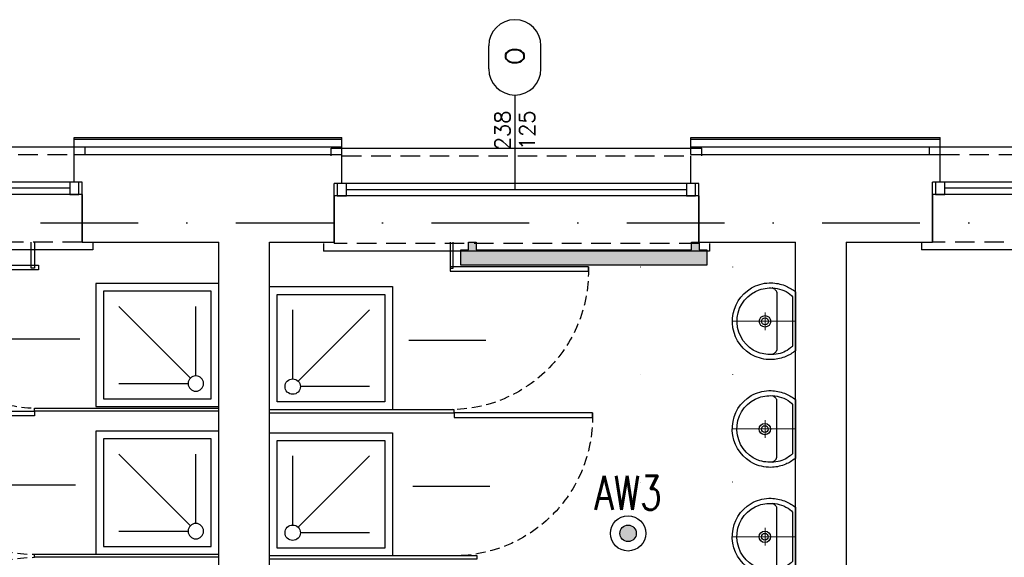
# Model space of a CAD drawing. Header units: millimetres. Extents: x 42924 to 92944, y -369470 to -179866.
# Tile 90 of 256: x 59210 to 59850, y -184018 to -183669. Entities that reach past the tile are written whole.
import ezdxf
from ezdxf.enums import TextEntityAlignment as Align

# ---------------------------------------------------------------- set-up
doc = ezdxf.new("R2010")
doc.units = ezdxf.units.MM
for name, pattern in [('DASHDOT', [25.4, 12.7, -6.35, 0, -6.35]), ('DOT', [6.35, 0, -6.35]), ('HIDDEN', [9.525, 6.35, -3.175])]:
    doc.linetypes.add(name, pattern=pattern)
doc.layers.get('0').update_dxf_attribs({"color": 8})
for name, color, linetype in [('!! 0_ Istn-okna', 8, 'Continuous'), ('!! 0_ Istn-sciany', 8, 'Continuous'), ('!! 0_ Istn-widok', 8, 'Continuous'), ('!! 0_Istn-cienka', 8, 'Continuous'), ('!! 0_Opis_okna', 8, 'Continuous'), ('!! 0_Osie', 8, 'DASHDOT'), ('!! 1_ tynk zewn  - nowy', 8, 'Continuous'), ('!! 2 ZABUDOWA GK-MDF', 8, 'Continuous'), ('!! 2_ remont Ocieplenie', 8, 'ZIGZAG'), ('!! 2_Drzwi - nowe remont', 8, 'Continuous'), ('!! 2_LEGENDA', 8, 'Continuous'), ('!! 2_wypos-sanitarne', 8, 'Continuous'), ('0-osie-liniA', 8, 'DASHDOT'), ('E1', 2, 'Continuous'), ('E_0', 4, 'Continuous'), ('E_AW', 1, 'Continuous')]:
    doc.layers.add(name, color=color, linetype=linetype)
doc.layers.add('!! 0_Istn-grzejniki', color=8, linetype='Continuous', plot=False)
doc.styles.add('ARCHETYP', font='romans.shx', dxfattribs={"height": 15})
doc.styles.add('ELE1', font='romans.shx', dxfattribs={"width": 0.8, "height": 18})
doc.linetypes.add('ZIGZAG', pattern='A,0.00254,-5.08,[131,ltypeshp.shx,S=5.08,R=0,X=-5.08,Y=0],-10.16,[131,ltypeshp.shx,S=5.08,R=180,X=5.08,Y=0],-5.08', length=20.32254)

# ---------------------------------------------------------------- blocks, each defined once
blk = doc.blocks.new('A$C14D806DD')
at = {"layer": 'E_AW'}
h = blk.add_hatch(color=256, dxfattribs=at)
h.dxf.hatch_style = 1
h.paths.add_polyline_path([(5.36, 0, 1), (-5.36, 0, 1)])
at = {"layer": 'E_AW', "ltscale": 5}
for radius in [11.49, 5.36]:
    blk.add_circle((0, 0), radius, dxfattribs=at)
blk = doc.blocks.new('okno 2')
at = {"layer": '!! 0_ Istn-okna'}
for points in [[(48598.98, -198670.56), (48361.98, -198670.56)], [(48598.98, -198678.56), (48361.98, -198678.56)], [(48590.98, -198674.56), (48369.98, -198674.56)]]:
    blk.add_lwpolyline(points, dxfattribs=at)
for points in [[(48369.98, -198670.56), (48363.98, -198670.56), (48363.98, -198678.56), (48369.98, -198678.56)], [(48596.98, -198670.56), (48590.98, -198670.56), (48590.98, -198678.56), (48596.98, -198678.56)]]:
    blk.add_lwpolyline(points, close=True, dxfattribs=at)
at = {"layer": '!! 0_ Istn-sciany'}
for points in [[(48366.98, -198670.56), (48366.98, -198652.56)], [(48593.98, -198670.56), (48593.98, -198652.56)], [(48366.98, -198670.56), (48361.98, -198670.56)], [(48361.98, -198678.56), (48361.98, -198670.56)], [(48598.98, -198670.56), (48593.98, -198670.56)], [(48598.98, -198678.56), (48598.98, -198670.56)], [(48361.98, -198678.56), (48361.98, -198709.56)], [(48598.98, -198678.56), (48598.98, -198709.56)]]:
    blk.add_lwpolyline(points, dxfattribs=at)
at = {"layer": '!! 0_ Istn-widok'}
for points in [[(48359.98, -198647.56), (48600.98, -198647.56)], [(48359.98, -198652.56), (48359.98, -198647.56)], [(48600.98, -198652.56), (48600.98, -198647.56)], [(48354.98, -198709.56), (48354.98, -198714.56)], [(48605.98, -198709.56), (48605.98, -198714.56)], [(48605.98, -198714.56), (48354.98, -198714.56)]]:
    blk.add_lwpolyline(points, dxfattribs=at)
at = {"layer": '!! 0_Istn-cienka', "linetype": 'HIDDEN', "ltscale": 2}
for points in [[(48366.98, -198652.56), (48593.98, -198652.56)], [(48598.98, -198709.56), (48361.98, -198709.56)]]:
    blk.add_lwpolyline(points, dxfattribs=at)
blk = doc.blocks.new('BLOK OSI')
at = {"layer": '0-osie-liniA', "ltscale": 5}
blk.add_lwpolyline([(48624.31, -197562.09), (53810.61, -197562.09)], dxfattribs=at)
blk = doc.blocks.new('drzwi giszet')
blk.add_lwpolyline([(68617.39, -194499.27), (68617.39, -194409.27), (68620.39, -194409.27), (68620.39, -194499.27)], close=True)
blk.add_lwpolyline([(68572.43, -194476.09), (68572.43, -194526.09)])
at = {"linetype": 'HIDDEN'}
blk.add_arc((68617.39, -194499.27), 90, 88.08979, 179.99999, dxfattribs=at)
blk = doc.blocks.new('prysznic')
at = {"layer": '!! 2_wypos-sanitarne'}
for points in [[(39554.32, -197588.58), (39634.32, -197588.58), (39634.32, -197668.58), (39554.32, -197668.58)], [(39559.32, -197593.58), (39629.32, -197593.58), (39629.32, -197663.58), (39559.32, -197663.58)]]:
    blk.add_lwpolyline(points, close=True, dxfattribs=at)
for points in [[(39569.32, -197603.58), (39614.32, -197603.58)], [(39615.78, -197607.12), (39569.32, -197653.58)], [(39619.32, -197608.58), (39619.32, -197653.58)]]:
    blk.add_lwpolyline(points, dxfattribs=at)
blk.add_circle((39619.32, -197603.58), 5, dxfattribs=at)
blk = doc.blocks.new('A$C527aaae0')
at = {"lineweight": 5}
for points in [[(0, 0), (0, -0.4111)], [(0.1863, -0.1214), (0.1863, -0.1211)], [(0.1863, -0.1211), (0.1863, -0.1214)], [(-0.0573, -0.1985), (0.0582, -0.1985)]]:
    blk.add_lwpolyline(points, dxfattribs=at)
for points in [[(0.1915, -0.001), (0.1975, -0.0093), (0.203, -0.0173), (0.2082, -0.025), (0.213, -0.0326), (0.2175, -0.0402), (0.2216, -0.0479), (0.2255, -0.0558), (0.2292, -0.0639), (0.2328, -0.0735), (0.2366, -0.0845), (0.2399, -0.0953), (0.2429, -0.1061), (0.2453, -0.1169), (0.2473, -0.1278), (0.2487, -0.1389), (0.2495, -0.1502), (0.2498, -0.1618), (0.2492, -0.1766), (0.2478, -0.1918), (0.2457, -0.2067), (0.2428, -0.2214), (0.239, -0.2358), (0.2344, -0.25), (0.2289, -0.2639), (0.2225, -0.2775), (0.2132, -0.2936), (0.1947, -0.319), (0.174, -0.3415), (0.1513, -0.361), (0.1268, -0.3776), (0.1005, -0.391), (0.0726, -0.4011), (0.0432, -0.4079), (0.0125, -0.4112), (-0.0191, -0.4105), (-0.0495, -0.4063), (-0.0786, -0.3988), (-0.1062, -0.3881), (-0.1321, -0.3743), (-0.1563, -0.3574), (-0.1786, -0.3374), (-0.1988, -0.3143), (-0.2168, -0.2883), (-0.2237, -0.2746), (-0.2299, -0.2608), (-0.2353, -0.2468), (-0.24, -0.2327), (-0.2438, -0.2183), (-0.2467, -0.2037), (-0.2487, -0.1888), (-0.2498, -0.1735), (-0.2497, -0.1595), (-0.249, -0.1479), (-0.2479, -0.1367), (-0.2463, -0.1256), (-0.2444, -0.1148), (-0.242, -0.104), (-0.2392, -0.0932), (-0.2359, -0.0823), (-0.2322, -0.0712), (-0.2282, -0.0623), (-0.2242, -0.0541), (-0.22, -0.0461), (-0.2157, -0.0381), (-0.2113, -0.0303), (-0.2067, -0.0225), (-0.2019, -0.0148), (-0.1969, -0.0071), (-0.1921, -0.001)], [(0.1608, -0.0198), (0.1622, -0.0209), (0.1634, -0.022), (0.1645, -0.023), (0.1654, -0.024), (0.1663, -0.025), (0.1672, -0.0261), (0.1682, -0.0273), (0.1692, -0.0287), (0.1739, -0.0344), (0.1821, -0.0451), (0.1893, -0.0557), (0.1954, -0.0665), (0.2007, -0.0776), (0.2051, -0.0891), (0.2087, -0.1012), (0.2116, -0.114), (0.2138, -0.1277), (0.2152, -0.1416), (0.216, -0.1551), (0.2162, -0.1682), (0.2158, -0.181), (0.2146, -0.1937), (0.2128, -0.2063), (0.2103, -0.2189), (0.2069, -0.2316), (0.2007, -0.2493), (0.1874, -0.2756), (0.1704, -0.3001), (0.1499, -0.3221), (0.1263, -0.3413), (0.1, -0.3573), (0.0711, -0.3696), (0.0402, -0.3777), (0.0074, -0.3812), (-0.0248, -0.3802), (-0.0555, -0.3745), (-0.0846, -0.3645), (-0.1119, -0.3506), (-0.1369, -0.3331), (-0.1592, -0.3122), (-0.1785, -0.2885), (-0.1945, -0.2622), (-0.2053, -0.2373), (-0.2088, -0.2247), (-0.2117, -0.2119), (-0.2139, -0.1991), (-0.2155, -0.1862), (-0.2165, -0.1732), (-0.2167, -0.1601), (-0.2161, -0.147), (-0.2148, -0.1337), (-0.2129, -0.12), (-0.2097, -0.1056), (-0.2052, -0.0909), (-0.1995, -0.0763), (-0.1928, -0.0622), (-0.1851, -0.049), (-0.1767, -0.0372), (-0.1676, -0.0271), (-0.159, -0.0198)]]:
    blk.add_lwpolyline(points, close=True)
blk.add_lwpolyline([(0.2151, -0.1518), (0.2126, -0.1464), (0.21, -0.1415), (0.2071, -0.1372), (0.2038, -0.1333), (0.2, -0.1297), (0.1955, -0.1264), (0.1903, -0.1232), (0.1842, -0.1211), (-0.1851, -0.1211), (-0.1909, -0.1228), (-0.1959, -0.1256), (-0.2003, -0.1289), (-0.2043, -0.1326), (-0.2078, -0.1367), (-0.2109, -0.1413), (-0.2137, -0.1463), (-0.2163, -0.1518), (-0.2163, -0.1521)])
at = {"linetype": 'DOT'}
blk.add_lwpolyline([(-0.3533, -0.4109), (0.3467, -0.4109), (0.3467, -1.0109), (-0.3533, -1.0109)], close=True, dxfattribs=at)
for radius in [0.0371, 0.0219]:
    blk.add_circle((0.0005, -0.1995), radius)
blk = doc.blocks.new('1_ok-opis')
blk.add_line((0, 111.61), (0, 50))
for points in [[(-17, 128.61), (-17, 143.61)], [(17, 128.61), (17, 143.61)]]:
    blk.add_lwpolyline(points)
for centre, start, end in [((0, 143.61), 0, 180), ((0, 128.61), 180, 0)]:
    blk.add_arc(centre, 17, start, end)
at = {"style": 'ARCHETYP'}
for tag, height, rotation, p in [('NR', 12, 90, (0, 136.9)), ('NR', 12, 270, (0, 136.9)), ('SZEROKOŚĆ', 10, 270, (8, 78.29)), ('SZEROKOŚĆ', 10, 90, (-8, 78.29)), ('WYSOKOŚĆ', 10, 270, (-8, 78.29)), ('WYSOKOŚĆ', 10, 90, (8, 78.29))]:
    blk.add_attdef(tag, text='', height=height, rotation=rotation, dxfattribs=at).set_placement(p, align=Align.MIDDLE)

msp = doc.modelspace()

# ---------------------------------------------------------------- hatches: boundary and pattern name
at = {"layer": '!! 0_Istn-grzejniki'}
h = msp.add_hatch(color=256, dxfattribs=at)
h.dxf.hatch_style = 1
h.paths.add_polyline_path([(59651.81567, -183813.3878), (59651.81567, -183818.3878), (59656.81567, -183818.3878), (59656.81567, -183828.3878), (59496.81567, -183828.3878), (59496.81567, -183818.3878), (59501.81567, -183818.3878), (59501.81567, -183813.3878), (59506.81567, -183813.3878), (59506.81567, -183818.3878), (59646.81567, -183818.3878), (59646.81567, -183813.3878)])

# ---------------------------------------------------------------- linework, layer by layer
at = {"layer": '!! 0_ Istn-sciany'}
for points in [[(59245.56735, -183756.3878), (59419.56735, -183756.3878)], [(59245.56735, -183756.3878), (59419.56735, -183756.3878)], [(59646.56735, -183756.3878), (59808.56735, -183756.3878)], [(59646.56735, -183756.3878), (59808.56735, -183756.3878)], [(59250.56735, -183813.3878), (59250.56735, -183775.3878)], [(59250.56735, -183813.3878), (59250.56735, -183775.3878)], [(59414.56735, -183813.3878), (59414.56735, -183775.3878)], [(59414.56735, -183813.3878), (59414.56735, -183775.3878)], [(59651.56735, -183813.3878), (59651.56735, -183775.3878)], [(59651.56735, -183813.3878), (59651.56735, -183775.3878)], [(59803.56735, -183813.3878), (59803.56735, -183775.3878)], [(59250.56735, -183813.3878), (59339.56735, -183813.3878)], [(59339.56735, -184356.3878), (59339.56735, -183813.3878)], [(59372.56735, -184077.3878), (59372.56735, -183813.3878)], [(59372.56735, -183813.3878), (59414.56735, -183813.3878)], [(59651.56735, -183813.3878), (59714.56735, -183813.3878)], [(59714.56735, -184059.3878), (59714.56735, -183813.3878)], [(59747.56735, -183813.3878), (59803.56735, -183813.3878)], [(59747.56735, -183813.3878), (59747.56735, -184059.3878)]]:
    msp.add_lwpolyline(points, dxfattribs=at)
at = {"layer": '!! 0_Istn-grzejniki'}
msp.add_lwpolyline([(59651.81567, -183813.3878), (59651.81567, -183818.3878), (59656.81567, -183818.3878), (59656.81567, -183828.3878), (59496.81567, -183828.3878), (59496.81567, -183818.3878), (59501.81567, -183818.3878), (59501.81567, -183813.3878), (59506.81567, -183813.3878), (59506.81567, -183818.3878), (59646.81567, -183818.3878), (59646.81567, -183813.3878)], close=True, dxfattribs=at)
at = {"layer": '!! 1_ tynk zewn  - nowy'}
for points in [[(59245.56735, -183745.3878), (59419.56735, -183745.3878)], [(59245.56735, -183746.3878), (59419.56735, -183746.3878)], [(59646.56735, -183745.3878), (59808.56735, -183745.3878)], [(59646.56735, -183746.3878), (59808.56735, -183746.3878)]]:
    msp.add_lwpolyline(points, dxfattribs=at)
at = {"layer": '!! 2 ZABUDOWA GK-MDF'}
for points in [[(59219.56735, -183813.3878), (59219.56735, -183830.3878), (59217.56735, -183830.3878), (59217.56735, -183813.3878)], [(59489.88626, -183813.3878), (59489.88626, -183830.3878), (59491.88626, -183830.3878), (59491.88626, -183813.3878)], [(59339.56735, -183923.3878), (59219.56735, -183923.3878), (59219.56735, -183921.3878), (59339.56735, -183921.3878)], [(59372.56735, -183924.3878), (59492.56735, -183924.3878), (59492.56735, -183922.3878), (59372.56735, -183922.3878)], [(59339.56735, -184018.3878), (59219.56735, -184018.3878), (59219.56735, -184016.3878), (59339.56735, -184016.3878)], [(59372.56735, -184019.3878), (59507.56735, -184019.3878), (59507.56735, -184017.3878), (59372.56735, -184017.3878)]]:
    msp.add_lwpolyline(points, dxfattribs=at)
at = {"layer": '!! 2_ remont Ocieplenie', "linetype": 'ZIGZAG', "ltscale": 0.75}
for points in [[(59245.56735, -183751.3878), (59419.56735, -183751.3878)], [(59646.56735, -183751.3878), (59808.56735, -183751.3878)]]:
    msp.add_lwpolyline(points, dxfattribs=at)
at = {"layer": '!! 2_LEGENDA'}
for p, q in [((59419.56735, -183757.3878), (59419.56735, -183745.3878)), ((59646.56735, -183756.3878), (59646.56735, -183745.3878))]:
    msp.add_line(p, q, dxfattribs=at)
msp.add_lwpolyline([(59245.56735, -183757.71723), (59245.56735, -183745.3878)], dxfattribs=at)
msp.add_lwpolyline([(59808.56735, -183756.3878), (59808.56735, -183745.3878)])

# ---------------------------------------------------------------- block references
at = {"layer": '!! 0_Opis_okna'}
ref = msp.add_blockref('1_ok-opis', (59532.03507, -183829.3878), dxfattribs=at)
ref.add_attrib('WYSOKOŚĆ', '125', dxfattribs={"layer": '0', "height": 10, "rotation": 90, "style": 'ARCHETYP'}).set_placement((59540.03507, -183740.66739), align=Align.MIDDLE)
ref.add_attrib('SZEROKOŚĆ', '238', dxfattribs={"layer": '0', "height": 10, "rotation": 90, "style": 'ARCHETYP'}).set_placement((59524.03507, -183740.77048), align=Align.MIDDLE)
ref.add_attrib('NR', 'O', dxfattribs={"layer": '0', "height": 12, "rotation": 90, "style": 'ARCHETYP'}).set_placement((59532.03507, -183692.48635), align=Align.MIDDLE)
at = {"layer": '!! 0_Osie'}
msp.add_blockref('BLOK OSI', (8819.85593, 13761.2005), dxfattribs=at)
at = {"layer": '!! 2_Drzwi - nowe remont', "rotation": 89.99999999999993}
for p in [(-135277.01704, -252448.77744), (-135279.69813, -252543.77744)]:
    msp.add_blockref('drzwi giszet', p, dxfattribs=at)
at = {"layer": '!! 2_Drzwi - nowe remont', "xscale": -1}
for p, rotation in [((253989.15174, -252449.77744), 270.0000000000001), ((253991.83282, -252544.77744), 270.0000000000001), ((-135279.69813, -115490.99816), 90)]:
    msp.add_blockref('drzwi giszet', p, dxfattribs=dict(at, rotation=rotation))
at = {"layer": '!! 2_wypos-sanitarne', "xscale": 100, "yscale": 100, "zscale": 100, "rotation": 270}
for p in [(59714.66989, -183864.8778), (59714.56729, -183934.9242), (59714.56729, -184004.97059)]:
    msp.add_blockref('A$C527aaae0', p, dxfattribs=at)
at = {"layer": '!! 2_wypos-sanitarne', "xscale": -1, "rotation": 180}
for p in [(19705.25055, -381508.96995), (19705.25055, -381604.96995)]:
    msp.add_blockref('prysznic', p, dxfattribs=at)
at = {"layer": '!! 2_wypos-sanitarne', "rotation": 180}
for p in [(99006.88415, -381510.96995), (99006.88415, -381605.96995)]:
    msp.add_blockref('prysznic', p, dxfattribs=at)
for p in [(10651.58563, 14896.17331), (11052.58563, 14895.17331), (11441.58563, 14896.17331)]:
    msp.add_blockref('okno 2', p)
at = {"layer": 'E_0'}
msp.add_blockref('A$C14D806DD', (59605.66731, -184002.80747), dxfattribs=at)

# ---------------------------------------------------------------- texts
at = {"layer": 'E1', "style": 'ELE1', "width": 0.75}
msp.add_text('AW3', height=22, dxfattribs=at).set_placement((59605.66731, -183976.44123), align=Align.MIDDLE_CENTER)

doc.saveas('drawing.dxf')
